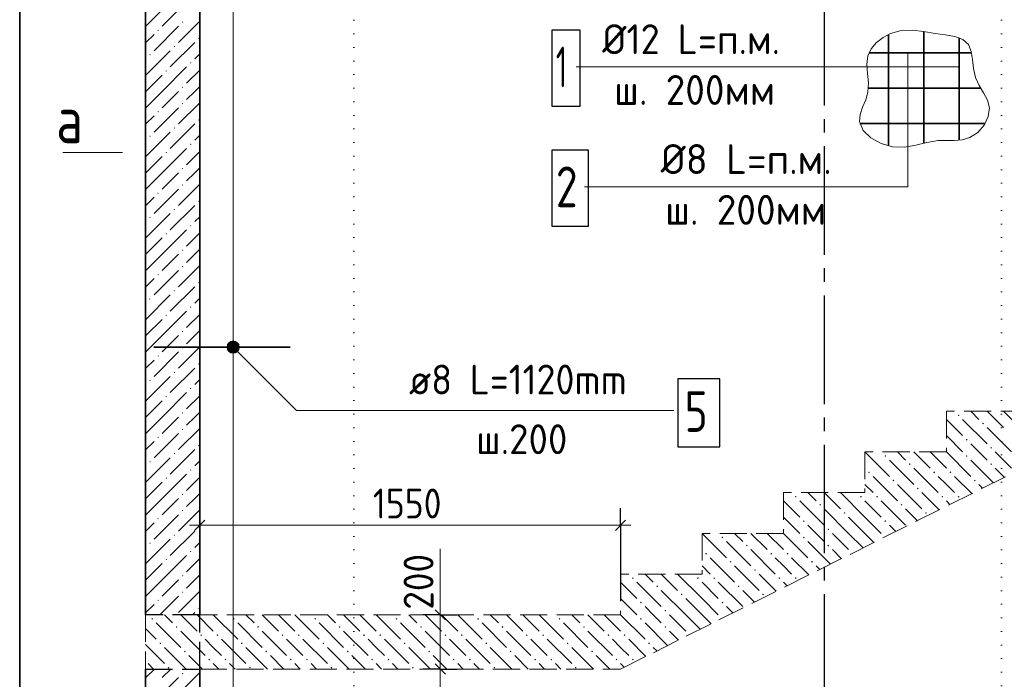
# Model space of a CAD drawing. Header units: millimetres. Extents: x 0 to 50400, y 0 to 35640.
# Tile 8 of 21: x 5134 to 13837, y 24220 to 30053. Entities that reach past the tile are written whole.
import ezdxf

# ---------------------------------------------------------------- set-up
doc = ezdxf.new("R2010")
doc.units = ezdxf.units.MM
for name, pattern in [('______2', [324, 240, -84]), ('______5', [1320, 960, -120, 120, -120]), ('______9', [120, 0, -120])]:
    doc.linetypes.add(name, pattern=pattern)
for name, color, linetype, lineweight in [('Standard', 7, 'Continuous', 25), ('ЖБ Лестница', 52, 'Continuous', 25), ('ЖБ Стена верхний уровень', 7, 'Continuous', 35), ('Общий02', 7, 'Continuous', 18), ('Позиционная метка линия выноска', 7, 'Continuous', 13), ('Позиционная метка номер позиции', 7, 'Continuous', 13), ('Размерная линия_ общее', 7, 'Continuous', 13), ('Сечения символ', 7, 'Continuous', 25)]:
    doc.layers.add(name, color=color, linetype=linetype, lineweight=lineweight)
doc.layers.add('Оси', color=7, linetype='______5', true_color=0x656565)
doc.layers.add('Стена ДОП П-обр. неравн', color=7, linetype='Continuous', true_color=0xa0a0a0)
doc.layers.add('Размерная выноска', color=7, linetype='Continuous')
doc.styles.add('ISOCPEUR', font='txt')

msp = doc.modelspace()

# ---------------------------------------------------------------- hatches: boundary and pattern name
at = {"layer": 'ЖБ Лестница', "linetype": 'Continuous', "lineweight": 18, "transparency": 33554687}
for points in [[(13425.6, 26554.5), (13433.4, 26562.3), (13441.2, 26554.5), (13433.4, 26546.7)], [(13641.6, 26482.5), (13649.4, 26490.3), (13657.2, 26482.5), (13649.4, 26474.7)], [(13497.6, 26338.5), (13505.4, 26346.3), (13513.2, 26338.5), (13505.4, 26330.7)], [(12777.6, 26194.5), (12785.4, 26202.3), (12793.2, 26194.5), (12785.4, 26186.7)], [(13497.6, 26194.5), (13505.4, 26202.3), (13513.2, 26194.5), (13505.4, 26186.7)], [(13713.6, 26266.5), (13721.4, 26274.3), (13729.2, 26266.5), (13721.4, 26258.7)], [(12993.6, 26122.5), (13001.4, 26130.3), (13009.2, 26122.5), (13001.4, 26114.7)], [(13713.6, 26122.5), (13721.4, 26130.3), (13729.2, 26122.5), (13721.4, 26114.7)], [(12633.6, 26050.5), (12641.4, 26058.3), (12649.2, 26050.5), (12641.4, 26042.7)], [(13209.6, 26050.5), (13217.4, 26058.3), (13225.2, 26050.5), (13217.4, 26042.7)], [(13353.6, 26050.5), (13361.4, 26058.3), (13369.2, 26050.5), (13361.4, 26042.7)], [(12849.6, 25978.5), (12857.4, 25986.3), (12865.2, 25978.5), (12857.4, 25970.7)], [(13569.6, 25978.5), (13577.4, 25986.3), (13585.2, 25978.5), (13577.4, 25970.7)], [(13065.6, 25906.5), (13073.4, 25914.3), (13081.2, 25906.5), (13073.4, 25898.7)], [(11985.6, 25834.5), (11993.4, 25842.3), (12001.2, 25834.5), (11993.4, 25826.7)], [(12201.6, 25762.5), (12209.4, 25770.3), (12217.2, 25762.5), (12209.4, 25754.7)], [(12561.6, 25834.5), (12569.4, 25842.3), (12577.2, 25834.5), (12569.4, 25826.7)], [(12705.6, 25834.5), (12713.4, 25842.3), (12721.2, 25834.5), (12713.4, 25826.7)], [(12921.6, 25762.5), (12929.4, 25770.3), (12937.2, 25762.5), (12929.4, 25754.7)], [(13281.6, 25834.5), (13289.4, 25842.3), (13297.2, 25834.5), (13289.4, 25826.7)], [(13425.6, 25834.5), (13433.4, 25842.3), (13441.2, 25834.5), (13433.4, 25826.7)], [(12417.6, 25690.5), (12425.4, 25698.3), (12433.2, 25690.5), (12425.4, 25682.7)], [(13137.6, 25690.5), (13145.4, 25698.3), (13153.2, 25690.5), (13145.4, 25682.7)], [(12057.6, 25618.5), (12065.4, 25626.3), (12073.2, 25618.5), (12065.4, 25610.7)], [(12777.6, 25618.5), (12785.4, 25626.3), (12793.2, 25618.5), (12785.4, 25610.7)], [(12273.6, 25546.5), (12281.4, 25554.3), (12289.2, 25546.5), (12281.4, 25538.7)], [(11337.6, 25474.5), (11345.4, 25482.3), (11353.2, 25474.5), (11345.4, 25466.7)], [(12057.6, 25474.5), (12065.4, 25482.3), (12073.2, 25474.5), (12065.4, 25466.7)], [(12781.8, 25478.7), (12785.4, 25482.3), (12786.6, 25481.1)], [(11193.6, 25330.5), (11201.4, 25338.3), (11209.2, 25330.5), (11201.4, 25322.7)], [(11553.6, 25402.5), (11561.4, 25410.3), (11569.2, 25402.5), (11561.4, 25394.7)], [(11769.6, 25330.5), (11777.4, 25338.3), (11785.2, 25330.5), (11777.4, 25322.7)], [(11913.6, 25330.5), (11921.4, 25338.3), (11929.2, 25330.5), (11921.4, 25322.7)], [(12273.6, 25402.5), (12281.4, 25410.3), (12289.2, 25402.5), (12281.4, 25394.7)], [(12493.8, 25334.7), (12497.4, 25338.3), (12498.6, 25337.1)], [(11409.6, 25258.5), (11417.4, 25266.3), (11425.2, 25258.5), (11417.4, 25250.7)], [(12129.6, 25258.5), (12137.4, 25266.3), (12145.2, 25258.5), (12137.4, 25250.7)], [(11625.6, 25186.5), (11633.4, 25194.3), (11641.2, 25186.5), (11633.4, 25178.7)], [(10545.6, 25114.5), (10553.4, 25122.3), (10561.2, 25114.5), (10553.4, 25106.7)], [(11121.6, 25114.5), (11129.4, 25122.3), (11137.2, 25114.5), (11129.4, 25106.7)], [(11265.6, 25114.5), (11273.4, 25122.3), (11281.2, 25114.5), (11273.4, 25106.7)], [(11841.6, 25114.5), (11849.4, 25122.3), (11857.2, 25114.5), (11849.4, 25106.7)], [(11985.6, 25114.5), (11993.4, 25122.3), (12001.2, 25114.5), (11993.4, 25106.7)], [(10761.6, 25042.5), (10769.4, 25050.3), (10777.2, 25042.5), (10769.4, 25034.7)], [(11481.6, 25042.5), (11489.4, 25050.3), (11497.2, 25042.5), (11489.4, 25034.7)], [(10617.6, 24898.5), (10625.4, 24906.3), (10633.2, 24898.5), (10625.4, 24890.7)], [(10977.6, 24970.5), (10985.4, 24978.3), (10993.2, 24970.5), (10985.4, 24962.7)], [(11337.6, 24898.5), (11345.4, 24906.3), (11353.2, 24898.5), (11345.4, 24890.7)], [(11697.6, 24970.5), (11705.4, 24978.3), (11713.2, 24970.5), (11705.4, 24962.7)], [(10833.6, 24826.5), (10841.4, 24834.3), (10849.2, 24826.5), (10841.4, 24818.7)], [(6297.6, 24754.5), (6305.4, 24762.3), (6313.2, 24754.5), (6305.4, 24746.7)], [(7017.6, 24754.5), (7025.4, 24762.3), (7033.2, 24754.5), (7025.4, 24746.7)], [(7737.6, 24754.5), (7745.4, 24762.3), (7753.2, 24754.5), (7745.4, 24746.7)], [(8457.6, 24754.5), (8465.4, 24762.3), (8473.2, 24754.5), (8465.4, 24746.7)], [(9177.6, 24754.5), (9185.4, 24762.3), (9193.2, 24754.5), (9185.4, 24746.7)], [(9897.6, 24754.5), (9905.4, 24762.3), (9913.2, 24754.5), (9905.4, 24746.7)], [(10617.6, 24754.5), (10625.4, 24762.3), (10633.2, 24754.5), (10625.4, 24746.7)], [(11341.8, 24758.7), (11345.4, 24762.3), (11346.6, 24761.1)], [(6513.6, 24682.5), (6521.4, 24690.3), (6529.2, 24682.5), (6521.4, 24674.7)], [(7233.6, 24682.5), (7241.4, 24690.3), (7249.2, 24682.5), (7241.4, 24674.7)], [(7953.6, 24682.5), (7961.4, 24690.3), (7969.2, 24682.5), (7961.4, 24674.7)], [(8673.6, 24682.5), (8681.4, 24690.3), (8689.2, 24682.5), (8681.4, 24674.7)], [(9393.6, 24682.5), (9401.4, 24690.3), (9409.2, 24682.5), (9401.4, 24674.7)], [(10113.6, 24682.5), (10121.4, 24690.3), (10129.2, 24682.5), (10121.4, 24674.7)], [(10833.6, 24682.5), (10841.4, 24690.3), (10849.2, 24682.5), (10841.4, 24674.7)], [(6369.6, 24538.5), (6377.4, 24546.3), (6385.2, 24538.5), (6377.4, 24530.7)], [(6729.6, 24610.5), (6737.4, 24618.3), (6745.2, 24610.5), (6737.4, 24602.7)], [(6873.6, 24610.5), (6881.4, 24618.3), (6889.2, 24610.5), (6881.4, 24602.7)], [(7089.6, 24538.5), (7097.4, 24546.3), (7105.2, 24538.5), (7097.4, 24530.7)], [(7449.6, 24610.5), (7457.4, 24618.3), (7465.2, 24610.5), (7457.4, 24602.7)], [(7593.6, 24610.5), (7601.4, 24618.3), (7609.2, 24610.5), (7601.4, 24602.7)], [(7809.6, 24538.5), (7817.4, 24546.3), (7825.2, 24538.5), (7817.4, 24530.7)], [(8169.6, 24610.5), (8177.4, 24618.3), (8185.2, 24610.5), (8177.4, 24602.7)], [(8313.6, 24610.5), (8321.4, 24618.3), (8329.2, 24610.5), (8321.4, 24602.7)], [(8529.6, 24538.5), (8537.4, 24546.3), (8545.2, 24538.5), (8537.4, 24530.7)], [(8889.6, 24610.5), (8897.4, 24618.3), (8905.2, 24610.5), (8897.4, 24602.7)], [(9033.6, 24610.5), (9041.4, 24618.3), (9049.2, 24610.5), (9041.4, 24602.7)], [(9249.6, 24538.5), (9257.4, 24546.3), (9265.2, 24538.5), (9257.4, 24530.7)], [(9609.6, 24610.5), (9617.4, 24618.3), (9625.2, 24610.5), (9617.4, 24602.7)], [(9753.6, 24610.5), (9761.4, 24618.3), (9769.2, 24610.5), (9761.4, 24602.7)], [(9969.6, 24538.5), (9977.4, 24546.3), (9985.2, 24538.5), (9977.4, 24530.7)], [(10329.6, 24610.5), (10337.4, 24618.3), (10345.2, 24610.5), (10337.4, 24602.7)], [(10473.6, 24610.5), (10481.4, 24618.3), (10489.2, 24610.5), (10481.4, 24602.7)], [(10689.6, 24538.5), (10697.4, 24546.3), (10705.2, 24538.5), (10697.4, 24530.7)], [(11053.8, 24614.7), (11057.4, 24618.3), (11058.6, 24617.1)], [(6585.6, 24466.5), (6593.4, 24474.3), (6601.2, 24466.5), (6593.4, 24458.7)], [(7305.6, 24466.5), (7313.4, 24474.3), (7321.2, 24466.5), (7313.4, 24458.7)], [(8025.6, 24466.5), (8033.4, 24474.3), (8041.2, 24466.5), (8033.4, 24458.7)], [(8745.6, 24466.5), (8753.4, 24474.3), (8761.2, 24466.5), (8753.4, 24458.7)], [(9465.6, 24466.5), (9473.4, 24474.3), (9481.2, 24466.5), (9473.4, 24458.7)], [(10185.6, 24466.5), (10193.4, 24474.3), (10201.2, 24466.5), (10193.4, 24458.7)], [(6801.6, 24394.5), (6809.4, 24402.3), (6817.2, 24394.5), (6809.4, 24386.7)], [(6945.6, 24394.5), (6953.4, 24402.3), (6961.2, 24394.5), (6953.4, 24386.7)], [(7521.6, 24394.5), (7529.4, 24402.3), (7537.2, 24394.5), (7529.4, 24386.7)], [(7665.6, 24394.5), (7673.4, 24402.3), (7681.2, 24394.5), (7673.4, 24386.7)], [(8241.6, 24394.5), (8249.4, 24402.3), (8257.2, 24394.5), (8249.4, 24386.7)], [(8385.6, 24394.5), (8393.4, 24402.3), (8401.2, 24394.5), (8393.4, 24386.7)], [(8961.6, 24394.5), (8969.4, 24402.3), (8977.2, 24394.5), (8969.4, 24386.7)], [(9105.6, 24394.5), (9113.4, 24402.3), (9121.2, 24394.5), (9113.4, 24386.7)], [(9681.6, 24394.5), (9689.4, 24402.3), (9697.2, 24394.5), (9689.4, 24386.7)], [(9825.6, 24394.5), (9833.4, 24402.3), (9841.2, 24394.5), (9833.4, 24386.7)], [(10401.6, 24394.5), (10409.4, 24402.3), (10417.2, 24394.5), (10409.4, 24386.7)], [(10545.6, 24394.5), (10553.4, 24402.3), (10561.2, 24394.5), (10553.4, 24386.7)], [(6441.6, 24322.5), (6449.4, 24330.3), (6457.2, 24322.5), (6449.4, 24314.7)], [(7161.6, 24322.5), (7169.4, 24330.3), (7177.2, 24322.5), (7169.4, 24314.7)], [(7881.6, 24322.5), (7889.4, 24330.3), (7897.2, 24322.5), (7889.4, 24314.7)], [(8601.6, 24322.5), (8609.4, 24330.3), (8617.2, 24322.5), (8609.4, 24314.7)], [(9321.6, 24322.5), (9329.4, 24330.3), (9337.2, 24322.5), (9329.4, 24314.7)], [(10041.6, 24322.5), (10049.4, 24330.3), (10057.2, 24322.5), (10049.4, 24314.7)]]:
    msp.add_hatch(color=7, dxfattribs=at).paths.add_polyline_path(points, flags=16)
at = {"layer": 'ЖБ Стена верхний уровень', "linetype": 'Continuous', "lineweight": 18, "transparency": 33554687}
for points in [[(6567.4, 30030.8), (6573.4, 30036.8), (6579.4, 30030.8), (6573.4, 30024.8)], [(6351.4, 29958.8), (6357.4, 29964.8), (6363.4, 29958.8), (6357.4, 29952.8)], [(6711.4, 29886.8), (6717.4, 29892.8), (6723.4, 29886.8), (6717.4, 29880.8)], [(6495.4, 29814.8), (6501.4, 29820.8), (6507.4, 29814.8), (6501.4, 29808.8)], [(6279.4, 29742.8), (6285.4, 29748.8), (6291.4, 29742.8), (6285.4, 29736.8)], [(6423.4, 29598.8), (6429.4, 29604.8), (6435.4, 29598.8), (6429.4, 29592.8)], [(6639.4, 29670.8), (6645.4, 29676.8), (6651.4, 29670.8), (6645.4, 29664.8)], [(6567.4, 29454.8), (6573.4, 29460.8), (6579.4, 29454.8), (6573.4, 29448.8)], [(6351.4, 29238.8), (6357.4, 29244.8), (6363.4, 29238.8), (6357.4, 29232.8)], [(6567.4, 29310.8), (6573.4, 29316.8), (6579.4, 29310.8), (6573.4, 29304.8)], [(6711.4, 29166.8), (6717.4, 29172.8), (6723.4, 29166.8), (6717.4, 29160.8)], [(6495.4, 29094.8), (6501.4, 29100.8), (6507.4, 29094.8), (6501.4, 29088.8)], [(6279.4, 29022.8), (6285.4, 29028.8), (6291.4, 29022.8), (6285.4, 29016.8)], [(6639.4, 28950.8), (6645.4, 28956.8), (6651.4, 28950.8), (6645.4, 28944.8)], [(6423.4, 28878.8), (6429.4, 28884.8), (6435.4, 28878.8), (6429.4, 28872.8)], [(6567.4, 28734.8), (6573.4, 28740.8), (6579.4, 28734.8), (6573.4, 28728.8)], [(6567.4, 28590.8), (6573.4, 28596.8), (6579.4, 28590.8), (6573.4, 28584.8)], [(6351.4, 28518.8), (6357.4, 28524.8), (6363.4, 28518.8), (6357.4, 28512.8)], [(6495.4, 28374.8), (6501.4, 28380.8), (6507.4, 28374.8), (6501.4, 28368.8)], [(6711.4, 28446.8), (6717.4, 28452.8), (6723.4, 28446.8), (6717.4, 28440.8)], [(6279.4, 28302.8), (6285.4, 28308.8), (6291.4, 28302.8), (6285.4, 28296.8)], [(6639.4, 28230.8), (6645.4, 28236.8), (6651.4, 28230.8), (6645.4, 28224.8)], [(6423.4, 28158.8), (6429.4, 28164.8), (6435.4, 28158.8), (6429.4, 28152.8)], [(6567.4, 28014.8), (6573.4, 28020.8), (6579.4, 28014.8), (6573.4, 28008.8)], [(6567.4, 27870.8), (6573.4, 27876.8), (6579.4, 27870.8), (6573.4, 27864.8)], [(6351.4, 27798.8), (6357.4, 27804.8), (6363.4, 27798.8), (6357.4, 27792.8)], [(6711.4, 27726.8), (6717.4, 27732.8), (6723.4, 27726.8), (6717.4, 27720.8)], [(6495.4, 27654.8), (6501.4, 27660.8), (6507.4, 27654.8), (6501.4, 27648.8)], [(6279.4, 27582.8), (6285.4, 27588.8), (6291.4, 27582.8), (6285.4, 27576.8)], [(6639.4, 27510.8), (6645.4, 27516.8), (6651.4, 27510.8), (6645.4, 27504.8)], [(6423.4, 27438.8), (6429.4, 27444.8), (6435.4, 27438.8), (6429.4, 27432.8)], [(6567.4, 27294.8), (6573.4, 27300.8), (6579.4, 27294.8), (6573.4, 27288.8)], [(6567.4, 27150.8), (6573.4, 27156.8), (6579.4, 27150.8), (6573.4, 27144.8)], [(6351.4, 27078.8), (6357.4, 27084.8), (6363.4, 27078.8), (6357.4, 27072.8)], [(6711.4, 27006.8), (6717.4, 27012.8), (6723.4, 27006.8), (6717.4, 27000.8)], [(6495.4, 26934.8), (6501.4, 26940.8), (6507.4, 26934.8), (6501.4, 26928.8)], [(6279.4, 26862.8), (6285.4, 26868.8), (6291.4, 26862.8), (6285.4, 26856.8)], [(6423.4, 26718.8), (6429.4, 26724.8), (6435.4, 26718.8), (6429.4, 26712.8)], [(6639.4, 26790.8), (6645.4, 26796.8), (6651.4, 26790.8), (6645.4, 26784.8)], [(6567.4, 26574.8), (6573.4, 26580.8), (6579.4, 26574.8), (6573.4, 26568.8)], [(6567.4, 26430.8), (6573.4, 26436.8), (6579.4, 26430.8), (6573.4, 26424.8)], [(6351.4, 26358.8), (6357.4, 26364.8), (6363.4, 26358.8), (6357.4, 26352.8)], [(6711.4, 26286.8), (6717.4, 26292.8), (6723.4, 26286.8), (6717.4, 26280.8)], [(6495.4, 26214.8), (6501.4, 26220.8), (6507.4, 26214.8), (6501.4, 26208.8)], [(6279.4, 26142.8), (6285.4, 26148.8), (6291.4, 26142.8), (6285.4, 26136.8)], [(6639.4, 26070.8), (6645.4, 26076.8), (6651.4, 26070.8), (6645.4, 26064.8)], [(6423.4, 25998.8), (6429.4, 26004.8), (6435.4, 25998.8), (6429.4, 25992.8)], [(6567.4, 25854.8), (6573.4, 25860.8), (6579.4, 25854.8), (6573.4, 25848.8)], [(6567.4, 25710.8), (6573.4, 25716.8), (6579.4, 25710.8), (6573.4, 25704.8)], [(6351.4, 25638.8), (6357.4, 25644.8), (6363.4, 25638.8), (6357.4, 25632.8)], [(6711.4, 25566.8), (6717.4, 25572.8), (6723.4, 25566.8), (6717.4, 25560.8)], [(6279.4, 25422.8), (6285.4, 25428.8), (6291.4, 25422.8), (6285.4, 25416.8)], [(6495.4, 25494.8), (6501.4, 25500.8), (6507.4, 25494.8), (6501.4, 25488.8)], [(6639.4, 25350.8), (6645.4, 25356.8), (6651.4, 25350.8), (6645.4, 25344.8)], [(6423.4, 25278.8), (6429.4, 25284.8), (6435.4, 25278.8), (6429.4, 25272.8)], [(6567.4, 25134.8), (6573.4, 25140.8), (6579.4, 25134.8), (6573.4, 25128.8)], [(6567.4, 24990.8), (6573.4, 24996.8), (6579.4, 24990.8), (6573.4, 24984.8)], [(6351.4, 24918.8), (6357.4, 24924.8), (6363.4, 24918.8), (6357.4, 24912.8)], [(6711.4, 24846.8), (6717.4, 24852.8), (6723.4, 24846.8), (6717.4, 24840.8)], [(6567.4, 24270.8), (6573.4, 24276.8), (6579.4, 24270.8), (6573.4, 24264.8)]]:
    msp.add_hatch(color=7, dxfattribs=at).paths.add_polyline_path(points, flags=16)
at = {"layer": 'Позиционная метка линия выноска', "linetype": 'Continuous', "lineweight": 13, "transparency": 33554687}
for points in [[(6968.6, 27171.9), (7006.8, 27210.1), (6982.3, 27196.3)], [(7006.8, 27210.1), (6968.6, 27171.9), (6968.6, 27144.4)], [(7006.8, 27210.1), (6968.6, 27144.4), (7034.2, 27210.1)], [(7034.2, 27210.1), (6968.6, 27144.4), (6982.3, 27119.9)], [(7034.2, 27210.1), (6982.3, 27119.9), (7058.7, 27196.3)], [(7058.7, 27196.3), (6982.3, 27119.9), (7006.8, 27106.2)], [(7058.7, 27196.3), (7006.8, 27106.2), (7072.4, 27171.9)], [(7072.4, 27171.9), (7006.8, 27106.2), (7034.2, 27106.2)], [(7072.4, 27171.9), (7034.2, 27106.2), (7072.4, 27144.4)], [(7072.4, 27144.4), (7034.2, 27106.2), (7058.7, 27119.9)]]:
    msp.add_hatch(color=7, dxfattribs=at).paths.add_polyline_path(points)

# ---------------------------------------------------------------- linework, layer by layer
at = {"layer": 'Standard', "color": 7, "linetype": 'Continuous', "lineweight": -3, "transparency": 33554687}
for p, q in [((6725.4, 25582.2), (6725.4, 25732.2)), ((10445.4, 25582.2), (10445.4, 25732.2)), ((6725.4, 25582.2), (6725.4, 25432.2)), ((6725.4, 25582.2), (6725.4, 25574.4)), ((10445.4, 25582.2), (10445.4, 25432.2)), ((10445.4, 25582.2), (10445.4, 24910.5))]:
    msp.add_line(p, q, dxfattribs=at)
at = {"layer": 'Standard', "color": 7, "linetype": 'Continuous', "lineweight": 25, "transparency": 33554687}
for p, q in [((6680.4, 25537.2), (6770.4, 25627.2)), ((10400.4, 25537.2), (10490.4, 25627.2))]:
    msp.add_line(p, q, dxfattribs=at)
at = {"layer": 'Standard', "color": 7, "linetype": 'Continuous', "lineweight": 13, "transparency": 33554687}
for p, q in [((6725.4, 25582.2), (6635.4, 25582.2)), ((6725.4, 25582.2), (10445.4, 25582.2)), ((10445.4, 25582.2), (10535.4, 25582.2))]:
    msp.add_line(p, q, dxfattribs=at)
at = {"layer": 'Standard', "color": 254, "linetype": 'Continuous', "lineweight": 35, "true_color": 0xc4c4ff, "transparency": 33554687}
msp.add_lwpolyline([(5133.8, 20554), (23637.8, 20554), (23637.8, 33150.9), (5133.8, 33150.9), (5133.8, 20554)], dxfattribs=at)
at = {"layer": 'ЖБ Лестница', "color": 7, "linetype": '______2', "lineweight": 13, "transparency": 33554687}
for p, q in [((10445.4, 24310.5), (19085.4, 28630.5)), ((13325.4, 26590.5), (13325.4, 26230.5)), ((14045.4, 26590.5), (13325.4, 26590.5)), ((12605.4, 26230.5), (12605.4, 25870.5)), ((13325.4, 26230.5), (12605.4, 26230.5)), ((11885.4, 25870.5), (11885.4, 25510.5)), ((12605.4, 25870.5), (11885.4, 25870.5)), ((11165.4, 25510.5), (11165.4, 25150.5)), ((11885.4, 25510.5), (11165.4, 25510.5)), ((10445.4, 25150.5), (10445.4, 24790.5)), ((11165.4, 25150.5), (10445.4, 25150.5)), ((6245.4, 24790.5), (6245.4, 24310.5)), ((10445.4, 24790.5), (6725.4, 24790.5)), ((6725.4, 24310.5), (10445.4, 24310.5))]:
    msp.add_line(p, q, dxfattribs=at)
at = {"layer": 'ЖБ Лестница', "color": 9, "linetype": 'Continuous', "lineweight": 18, "true_color": 0xc7c7c7, "transparency": 33554687}
for p, q in [((13397.4, 26590.5), (13397.4, 26590.5)), ((13541.4, 26590.5), (13613.4, 26518.5)), ((13685.4, 26590.5), (13829.4, 26446.5)), ((14045.4, 26374.5), (13829.4, 26590.5)), ((13325.4, 26518.5), (13469.4, 26374.5)), ((13469.4, 26518.5), (13685.4, 26302.5)), ((13325.4, 26374.5), (13325.4, 26374.5)), ((13325.4, 26374.5), (13469.4, 26230.5)), ((13901.4, 26230.5), (13685.4, 26446.5)), ((13613.4, 26230.5), (13541.4, 26302.5)), ((12749.4, 26230.5), (12749.4, 26230.5)), ((12893.4, 26230.5), (12893.4, 26230.5)), ((12965.4, 26158.5), (12893.4, 26230.5)), ((13037.4, 26230.5), (13181.4, 26086.5)), ((13181.4, 26230.5), (13181.4, 26230.5)), ((13181.4, 26230.5), (13325.4, 26086.5)), ((13325.4, 26230.5), (13325.4, 26230.5)), ((13685.4, 26158.5), (13613.4, 26230.5)), ((13757.4, 26230.5), (13901.4, 26086.5)), ((12821.4, 26158.5), (13037.4, 25942.5)), ((13541.4, 26158.5), (13741.4, 25958.5)), ((12605.4, 26086.5), (12605.4, 26086.5)), ((13037.4, 26086.5), (13253.4, 25870.5)), ((13757.4, 26086.5), (13837.4, 26006.5)), ((12677.4, 25870.5), (12605.4, 25942.5)), ((12605.4, 25942.5), (12605.4, 25942.5)), ((12677.4, 26014.5), (12893.4, 25798.5)), ((12893.4, 25942.5), (13109.4, 25726.5)), ((13325.4, 25942.5), (13253.4, 26014.5)), ((13397.4, 25870.5), (13325.4, 25942.5)), ((13397.4, 26014.5), (13549.4, 25862.5)), ((13613.4, 25942.5), (13645.4, 25910.5)), ((11957.4, 25870.5), (11957.4, 25870.5)), ((12101.4, 25870.5), (12173.4, 25798.5)), ((12245.4, 25870.5), (12389.4, 25726.5)), ((12605.4, 25654.5), (12389.4, 25870.5)), ((12533.4, 25870.5), (12533.4, 25870.5)), ((13261.4, 25718.5), (13109.4, 25870.5)), ((11885.4, 25798.5), (12029.4, 25654.5)), ((12029.4, 25798.5), (12245.4, 25582.5)), ((12605.4, 25798.5), (12749.4, 25654.5)), ((12749.4, 25798.5), (12965.4, 25582.5)), ((13325.4, 25798.5), (13357.4, 25766.5)), ((12461.4, 25510.5), (12245.4, 25726.5)), ((13069.4, 25622.5), (12965.4, 25726.5)), ((11885.4, 25654.5), (11885.4, 25654.5)), ((11885.4, 25654.5), (12029.4, 25510.5)), ((12461.4, 25654.5), (12605.4, 25510.5)), ((12605.4, 25654.5), (12749.4, 25510.5)), ((11309.4, 25510.5), (11309.4, 25510.5)), ((11453.4, 25510.5), (11453.4, 25510.5)), ((11525.4, 25438.5), (11453.4, 25510.5)), ((11597.4, 25510.5), (11741.4, 25366.5)), ((11741.4, 25510.5), (11741.4, 25510.5)), ((11741.4, 25510.5), (11885.4, 25366.5)), ((11885.4, 25510.5), (11885.4, 25510.5)), ((12173.4, 25510.5), (12101.4, 25582.5)), ((12245.4, 25438.5), (12173.4, 25510.5)), ((12317.4, 25510.5), (12461.4, 25366.5)), ((12461.4, 25510.5), (12589.4, 25382.5)), ((12605.4, 25510.5), (12685.4, 25430.5)), ((12877.4, 25526.5), (12821.4, 25582.5)), ((11381.4, 25438.5), (11597.4, 25222.5)), ((12101.4, 25438.5), (12301.4, 25238.5)), ((11165.4, 25366.5), (11165.4, 25366.5)), ((11597.4, 25366.5), (11813.4, 25150.5)), ((12317.4, 25366.5), (12397.4, 25286.5)), ((11237.4, 25294.5), (11453.4, 25078.5)), ((11885.4, 25222.5), (11813.4, 25294.5)), ((11957.4, 25294.5), (12109.4, 25142.5)), ((11237.4, 25150.5), (11165.4, 25222.5)), ((11165.4, 25222.5), (11165.4, 25222.5)), ((11453.4, 25222.5), (11669.4, 25006.5)), ((11957.4, 25150.5), (11885.4, 25222.5)), ((12173.4, 25222.5), (12205.4, 25190.5)), ((10445.4, 25078.5), (10589.4, 24934.5)), ((10517.4, 25150.5), (10517.4, 25150.5)), ((10589.4, 25078.5), (10805.4, 24862.5)), ((10661.4, 25150.5), (10733.4, 25078.5)), ((10805.4, 25150.5), (10949.4, 25006.5)), ((11165.4, 24934.5), (10949.4, 25150.5)), ((11093.4, 25150.5), (11093.4, 25150.5)), ((11165.4, 25078.5), (11309.4, 24934.5)), ((11309.4, 25078.5), (11525.4, 24862.5)), ((11821.4, 24998.5), (11669.4, 25150.5)), ((11885.4, 25078.5), (11917.4, 25046.5)), ((11021.4, 24790.5), (10805.4, 25006.5)), ((11629.4, 24902.5), (11525.4, 25006.5)), ((10445.4, 24934.5), (10445.4, 24934.5)), ((10445.4, 24934.5), (10589.4, 24790.5)), ((11021.4, 24934.5), (11165.4, 24790.5)), ((11165.4, 24934.5), (11309.4, 24790.5)), ((10733.4, 24790.5), (10661.4, 24862.5)), ((11437.4, 24806.5), (11381.4, 24862.5)), ((6269.4, 24790.5), (6269.4, 24790.5)), ((6413.4, 24790.5), (6413.4, 24790.5)), ((6485.4, 24718.5), (6413.4, 24790.5)), ((6557.4, 24790.5), (6701.4, 24646.5)), ((6701.4, 24790.5), (6701.4, 24790.5)), ((6701.4, 24790.5), (6845.4, 24646.5)), ((6845.4, 24790.5), (7061.4, 24574.5)), ((6845.4, 24790.5), (6845.4, 24790.5)), ((6989.4, 24790.5), (6989.4, 24790.5)), ((7133.4, 24790.5), (7133.4, 24790.5)), ((7205.4, 24718.5), (7133.4, 24790.5)), ((7277.4, 24790.5), (7421.4, 24646.5)), ((7421.4, 24790.5), (7421.4, 24790.5)), ((7421.4, 24790.5), (7565.4, 24646.5)), ((7565.4, 24790.5), (7781.4, 24574.5)), ((7565.4, 24790.5), (7565.4, 24790.5)), ((7709.4, 24790.5), (7709.4, 24790.5)), ((7853.4, 24790.5), (7853.4, 24790.5)), ((7925.4, 24718.5), (7853.4, 24790.5)), ((7997.4, 24790.5), (8141.4, 24646.5)), ((8141.4, 24790.5), (8141.4, 24790.5)), ((8141.4, 24790.5), (8285.4, 24646.5)), ((8285.4, 24790.5), (8501.4, 24574.5)), ((8285.4, 24790.5), (8285.4, 24790.5)), ((8429.4, 24790.5), (8429.4, 24790.5)), ((8573.4, 24790.5), (8573.4, 24790.5)), ((8645.4, 24718.5), (8573.4, 24790.5)), ((8717.4, 24790.5), (8861.4, 24646.5)), ((8861.4, 24790.5), (8861.4, 24790.5)), ((8861.4, 24790.5), (9005.4, 24646.5)), ((9005.4, 24790.5), (9221.4, 24574.5)), ((9005.4, 24790.5), (9005.4, 24790.5)), ((9149.4, 24790.5), (9149.4, 24790.5)), ((9293.4, 24790.5), (9293.4, 24790.5)), ((9365.4, 24718.5), (9293.4, 24790.5)), ((9437.4, 24790.5), (9581.4, 24646.5)), ((9581.4, 24790.5), (9581.4, 24790.5)), ((9581.4, 24790.5), (9725.4, 24646.5)), ((9725.4, 24790.5), (9941.4, 24574.5)), ((9725.4, 24790.5), (9725.4, 24790.5)), ((9869.4, 24790.5), (9869.4, 24790.5)), ((10013.4, 24790.5), (10013.4, 24790.5)), ((10085.4, 24718.5), (10013.4, 24790.5)), ((10157.4, 24790.5), (10301.4, 24646.5)), ((10301.4, 24790.5), (10301.4, 24790.5)), ((10301.4, 24790.5), (10445.4, 24646.5)), ((10445.4, 24790.5), (10445.4, 24790.5)), ((10805.4, 24718.5), (10733.4, 24790.5)), ((10877.4, 24790.5), (11021.4, 24646.5)), ((11021.4, 24790.5), (11149.4, 24662.5)), ((11165.4, 24790.5), (11245.4, 24710.5)), ((6245.4, 24670.5), (6341.4, 24574.5)), ((6341.4, 24718.5), (6557.4, 24502.5)), ((6557.4, 24646.5), (6773.4, 24430.5)), ((7061.4, 24718.5), (7277.4, 24502.5)), ((7277.4, 24646.5), (7493.4, 24430.5)), ((7781.4, 24718.5), (7997.4, 24502.5)), ((7997.4, 24646.5), (8213.4, 24430.5)), ((8501.4, 24718.5), (8717.4, 24502.5)), ((8717.4, 24646.5), (8933.4, 24430.5)), ((9221.4, 24718.5), (9437.4, 24502.5)), ((9437.4, 24646.5), (9653.4, 24430.5)), ((9941.4, 24718.5), (10157.4, 24502.5)), ((10157.4, 24646.5), (10373.4, 24430.5)), ((10661.4, 24718.5), (10861.4, 24518.5)), ((10877.4, 24646.5), (10957.4, 24566.5)), ((6845.4, 24502.5), (6773.4, 24574.5)), ((6917.4, 24574.5), (7133.4, 24358.5)), ((7565.4, 24502.5), (7493.4, 24574.5)), ((7637.4, 24574.5), (7853.4, 24358.5)), ((8285.4, 24502.5), (8213.4, 24574.5)), ((8357.4, 24574.5), (8573.4, 24358.5)), ((9005.4, 24502.5), (8933.4, 24574.5)), ((9077.4, 24574.5), (9293.4, 24358.5)), ((9725.4, 24502.5), (9653.4, 24574.5)), ((9797.4, 24574.5), (10013.4, 24358.5)), ((10445.4, 24502.5), (10373.4, 24574.5)), ((10517.4, 24574.5), (10669.4, 24422.5)), ((6245.4, 24526.5), (6413.4, 24358.5)), ((6413.4, 24502.5), (6605.4, 24310.5)), ((6917.4, 24430.5), (6845.4, 24502.5)), ((7133.4, 24502.5), (7325.4, 24310.5)), ((7637.4, 24430.5), (7565.4, 24502.5)), ((7853.4, 24502.5), (8045.4, 24310.5)), ((8357.4, 24430.5), (8285.4, 24502.5)), ((8573.4, 24502.5), (8765.4, 24310.5)), ((9077.4, 24430.5), (9005.4, 24502.5)), ((9293.4, 24502.5), (9485.4, 24310.5)), ((9797.4, 24430.5), (9725.4, 24502.5)), ((10013.4, 24502.5), (10205.4, 24310.5)), ((10517.4, 24430.5), (10445.4, 24502.5)), ((10733.4, 24502.5), (10765.4, 24470.5)), ((6749.4, 24310.5), (6629.4, 24430.5)), ((7469.4, 24310.5), (7349.4, 24430.5)), ((8189.4, 24310.5), (8069.4, 24430.5)), ((8909.4, 24310.5), (8789.4, 24430.5)), ((9629.4, 24310.5), (9509.4, 24430.5)), ((10349.4, 24310.5), (10229.4, 24430.5)), ((6269.4, 24358.5), (6317.4, 24310.5)), ((6845.4, 24358.5), (6893.4, 24310.5)), ((6989.4, 24358.5), (7037.4, 24310.5)), ((7565.4, 24358.5), (7613.4, 24310.5)), ((7709.4, 24358.5), (7757.4, 24310.5)), ((8285.4, 24358.5), (8333.4, 24310.5)), ((8429.4, 24358.5), (8477.4, 24310.5)), ((9005.4, 24358.5), (9053.4, 24310.5)), ((9149.4, 24358.5), (9197.4, 24310.5)), ((9725.4, 24358.5), (9773.4, 24310.5)), ((9869.4, 24358.5), (9917.4, 24310.5)), ((10445.4, 24358.5), (10477.4, 24326.5))]:
    msp.add_line(p, q, dxfattribs=at)
for points in [[(12605.4, 26230.5), (12605.4, 26230.5), (12821.4, 26014.5)], [(13325.4, 26230.5), (13325.4, 26230.5), (13541.4, 26014.5)], [(11165.4, 25510.5), (11165.4, 25510.5), (11381.4, 25294.5)], [(11885.4, 25510.5), (11885.4, 25510.5), (12101.4, 25294.5)], [(10445.4, 24790.5), (10445.4, 24790.5), (10661.4, 24574.5)]]:
    msp.add_lwpolyline(points, dxfattribs=at)
at = {"layer": 'ЖБ Стена верхний уровень', "color": 7, "linetype": 'Continuous', "lineweight": 35, "transparency": 33554687}
for p, q in [((6245.4, 31390.5), (6245.4, 24790.5)), ((6725.4, 24790.5), (6725.4, 31390.5)), ((6245.4, 24310.5), (6245.4, 21646.5)), ((6725.4, 21646.5), (6725.4, 24310.5))]:
    msp.add_line(p, q, dxfattribs=at)
at = {"layer": 'ЖБ Стена верхний уровень', "color": 251, "linetype": 'Continuous', "lineweight": 18, "true_color": 0x494949, "transparency": 33554687}
for p, q in [((6393.4, 30138.8), (6249.4, 29994.8)), ((6537.4, 30138.8), (6393.4, 29994.8)), ((6725.4, 30038.9), (6537.4, 29850.8)), ((6537.4, 29994.8), (6321.4, 29778.8)), ((6249.4, 29850.8), (6321.4, 29922.8)), ((6245.4, 29846.9), (6249.4, 29850.8)), ((6249.4, 29562.8), (6465.4, 29778.8)), ((6681.4, 29850.8), (6465.4, 29634.8)), ((6249.4, 29706.8), (6245.4, 29702.9)), ((6725.4, 29750.9), (6681.4, 29706.8)), ((6393.4, 29418.8), (6609.4, 29634.8)), ((6725.4, 29606.9), (6609.4, 29490.8)), ((6249.4, 29562.8), (6245.4, 29558.9)), ((6393.4, 29562.8), (6249.4, 29418.8)), ((6249.4, 29418.8), (6245.4, 29414.9)), ((6393.4, 29418.8), (6249.4, 29274.8)), ((6537.4, 29418.8), (6393.4, 29274.8)), ((6609.4, 29346.8), (6681.4, 29418.8)), ((6681.4, 29418.8), (6725.4, 29462.9)), ((6537.4, 29274.8), (6321.4, 29058.8)), ((6725.4, 29318.9), (6537.4, 29130.8)), ((6249.4, 29130.8), (6321.4, 29202.8)), ((6245.4, 29126.9), (6249.4, 29130.8)), ((6681.4, 29130.8), (6465.4, 28914.8)), ((6249.4, 28986.8), (6245.4, 28982.9)), ((6249.4, 28842.8), (6465.4, 29058.8)), ((6725.4, 29030.9), (6681.4, 28986.8)), ((6393.4, 28698.8), (6609.4, 28914.8)), ((6249.4, 28842.8), (6245.4, 28838.9)), ((6393.4, 28842.8), (6249.4, 28698.8)), ((6725.4, 28886.9), (6609.4, 28770.8)), ((6681.4, 28698.8), (6725.4, 28742.9)), ((6249.4, 28698.8), (6245.4, 28694.9)), ((6393.4, 28698.8), (6249.4, 28554.8)), ((6537.4, 28698.8), (6393.4, 28554.8)), ((6609.4, 28626.8), (6681.4, 28698.8)), ((6537.4, 28554.8), (6321.4, 28338.8)), ((6725.4, 28598.9), (6537.4, 28410.8)), ((6249.4, 28410.8), (6321.4, 28482.8)), ((6245.4, 28406.9), (6249.4, 28410.8)), ((6681.4, 28410.8), (6465.4, 28194.8)), ((6249.4, 28122.8), (6465.4, 28338.8)), ((6725.4, 28310.9), (6681.4, 28266.8)), ((6249.4, 28266.8), (6245.4, 28262.9)), ((6249.4, 28122.8), (6245.4, 28118.9)), ((6393.4, 28122.8), (6249.4, 27978.8)), ((6393.4, 27978.8), (6609.4, 28194.8)), ((6725.4, 28166.9), (6609.4, 28050.8)), ((6249.4, 27978.8), (6245.4, 27974.9)), ((6393.4, 27978.8), (6249.4, 27834.8)), ((6537.4, 27978.8), (6393.4, 27834.8)), ((6609.4, 27906.8), (6681.4, 27978.8)), ((6681.4, 27978.8), (6725.4, 28022.9)), ((6725.4, 27878.9), (6537.4, 27690.8)), ((6537.4, 27834.8), (6321.4, 27618.8)), ((6245.4, 27686.9), (6249.4, 27690.8)), ((6249.4, 27690.8), (6321.4, 27762.8)), ((6681.4, 27690.8), (6465.4, 27474.8)), ((6249.4, 27402.8), (6465.4, 27618.8)), ((6725.4, 27590.9), (6681.4, 27546.8)), ((6249.4, 27546.8), (6245.4, 27542.9)), ((6393.4, 27258.8), (6609.4, 27474.8)), ((6725.4, 27446.9), (6609.4, 27330.8)), ((6249.4, 27402.8), (6245.4, 27398.9)), ((6393.4, 27402.8), (6249.4, 27258.8)), ((6249.4, 27258.8), (6245.4, 27254.9)), ((6393.4, 27258.8), (6249.4, 27114.8)), ((6537.4, 27258.8), (6393.4, 27114.8)), ((6609.4, 27186.8), (6681.4, 27258.8)), ((6681.4, 27258.8), (6725.4, 27302.9)), ((6725.4, 27158.9), (6537.4, 26970.8)), ((6537.4, 27114.8), (6321.4, 26898.8)), ((6249.4, 26970.8), (6321.4, 27042.8)), ((6245.4, 26966.9), (6249.4, 26970.8)), ((6249.4, 26682.8), (6465.4, 26898.8)), ((6681.4, 26970.8), (6465.4, 26754.8)), ((6249.4, 26826.8), (6245.4, 26822.9)), ((6725.4, 26870.9), (6681.4, 26826.8)), ((6393.4, 26538.8), (6609.4, 26754.8)), ((6725.4, 26726.9), (6609.4, 26610.8)), ((6249.4, 26682.8), (6245.4, 26678.9)), ((6393.4, 26682.8), (6249.4, 26538.8)), ((6681.4, 26538.8), (6725.4, 26582.9)), ((6249.4, 26538.8), (6245.4, 26534.9)), ((6393.4, 26538.8), (6249.4, 26394.8)), ((6537.4, 26538.8), (6393.4, 26394.8)), ((6609.4, 26466.8), (6681.4, 26538.8)), ((6537.4, 26394.8), (6321.4, 26178.8)), ((6725.4, 26438.9), (6537.4, 26250.8)), ((6249.4, 26250.8), (6321.4, 26322.8)), ((6245.4, 26246.9), (6249.4, 26250.8)), ((6681.4, 26250.8), (6465.4, 26034.8)), ((6249.4, 25962.8), (6465.4, 26178.8)), ((6725.4, 26150.9), (6681.4, 26106.8)), ((6249.4, 26106.8), (6245.4, 26102.9)), ((6393.4, 25818.8), (6609.4, 26034.8)), ((6249.4, 25962.8), (6245.4, 25958.9)), ((6393.4, 25962.8), (6249.4, 25818.8)), ((6725.4, 26006.9), (6609.4, 25890.8)), ((6681.4, 25818.8), (6725.4, 25862.9)), ((6249.4, 25818.8), (6245.4, 25814.9)), ((6393.4, 25818.8), (6249.4, 25674.8)), ((6537.4, 25818.8), (6393.4, 25674.8)), ((6609.4, 25746.8), (6681.4, 25818.8)), ((6725.4, 25718.9), (6537.4, 25530.8)), ((6249.4, 25530.8), (6321.4, 25602.8)), ((6537.4, 25674.8), (6321.4, 25458.8)), ((6245.4, 25526.9), (6249.4, 25530.8)), ((6681.4, 25530.8), (6465.4, 25314.8)), ((6249.4, 25242.8), (6465.4, 25458.8)), ((6725.4, 25430.9), (6681.4, 25386.8)), ((6249.4, 25386.8), (6245.4, 25382.9)), ((6249.4, 25242.8), (6245.4, 25238.9)), ((6393.4, 25242.8), (6249.4, 25098.8)), ((6393.4, 25098.8), (6609.4, 25314.8)), ((6725.4, 25286.9), (6609.4, 25170.8)), ((6249.4, 25098.8), (6245.4, 25094.9)), ((6393.4, 25098.8), (6249.4, 24954.8)), ((6537.4, 25098.8), (6393.4, 24954.8)), ((6609.4, 25026.8), (6681.4, 25098.8)), ((6681.4, 25098.8), (6725.4, 25142.9)), ((6725.4, 24998.9), (6537.4, 24810.8)), ((6537.4, 24954.8), (6373, 24790.5)), ((6245.4, 24806.9), (6249.4, 24810.8)), ((6249.4, 24810.8), (6321.4, 24882.8)), ((6681.4, 24810.8), (6661, 24790.5)), ((6325, 24310.5), (6249.4, 24234.8)), ((6469, 24310.5), (6393.4, 24234.8)), ((6609.4, 24306.8), (6613, 24310.5)), ((6537.4, 24234.8), (6321.4, 24018.8)), ((6725.4, 24278.9), (6537.4, 24090.8))]:
    msp.add_line(p, q, dxfattribs=at)
at = {"layer": 'ЖБ Стена верхний уровень', "color": 253, "linetype": '______2', "lineweight": -3, "true_color": 0xababab, "transparency": 33554687}
for p, q in [((6725.4, 24790.5), (6245.4, 24790.5)), ((6725.4, 24310.5), (6725.4, 24790.5)), ((6245.4, 24310.5), (6725.4, 24310.5))]:
    msp.add_line(p, q, dxfattribs=at)
at = {"layer": 'Общий02', "color": 251, "linetype": 'Continuous', "lineweight": 13, "true_color": 0x494949, "transparency": 33554687}
msp.add_line((7020.5, 31220.4), (7020.5, 21838.5), dxfattribs=at)
msp.add_line((7020.5, 31220.4), (7020.5, 21838.5), dxfattribs=at)
at = {"layer": 'Оси', "color": 8, "linetype": '______5', "lineweight": -3, "transparency": 33554687}
msp.add_line((12245.4, 32894.1), (12245.4, 19315.5), dxfattribs=at)
at = {"layer": 'Позиционная метка линия выноска', "color": 7, "linetype": 'Continuous', "lineweight": 13, "transparency": 33554687}
for p, q in [((5514.7, 28878.9), (6042.7, 28878.9)), ((6982.3, 27196.3), (6982.3, 27196.3)), ((7058.7, 27196.3), (7058.7, 27196.3)), ((6982.3, 27119.9), (6982.3, 27119.9)), ((7058.7, 27119.9), (7058.7, 27119.9))]:
    msp.add_line(p, q, dxfattribs=at)
msp.add_lwpolyline([(7020.5, 27158.1), (7580.5, 26598.1), (10916.5, 26598.1)], dxfattribs=at)
msp.add_circle((7020.5, 27158.1), 54, dxfattribs=at)
at = {"layer": 'Позиционная метка номер позиции', "color": 7, "linetype": 'Continuous', "lineweight": 35, "transparency": 33554687}
for p, q in [((13126.1, 29948.9), (13126.1, 28961.6)), ((12813.2, 29923.3), (12813.2, 28936.2)), ((13438.9, 29891.1), (13438.9, 28987.2)), ((12642, 29759.7), (13548, 29759.7)), ((12636.1, 29446.8), (13630.4, 29446.8)), ((12561, 29134), (13667, 29134))]:
    msp.add_line(p, q, dxfattribs=at)
at = {"layer": 'Позиционная метка номер позиции', "color": 7, "linetype": 'Continuous', "lineweight": 25, "transparency": 33554687}
for points in [[(9837.5, 29286.8), (10089.5, 29286.8), (10089.5, 29958.8), (9837.5, 29958.8), (9837.5, 29286.8)], [(9837.5, 28226.8), (10161.5, 28226.8), (10161.5, 28898.8), (9837.5, 28898.8), (9837.5, 28226.8)]]:
    msp.add_lwpolyline(points, dxfattribs=at)
at = {"layer": 'Позиционная метка номер позиции', "color": 7, "linetype": '______2', "lineweight": 13, "transparency": 33554687}
msp.add_lwpolyline([(13225.2, 29931.2), (13124.5, 29949.2), (13024.6, 29960), (12926.5, 29956.4), (12831, 29931.2), (12765.7, 29896.8), (12707.3, 29850.5), (12661, 29794.7), (12631.9, 29732.1), (12622.7, 29655.9), (12628.7, 29576.2), (12636.3, 29494.6), (12631.9, 29412.9), (12612, 29344.6), (12585.2, 29278), (12563.3, 29213.5), (12557.8, 29151.7), (12590, 29073.9), (12658.9, 29007.2), (12750.1, 28957.1), (12849, 28928.9), (12954.3, 28926.5), (13054.5, 28944.1), (13152.9, 28967.9), (13252.8, 28984.1), (13324, 28985.6), (13395.7, 28985), (13466.2, 28990.6), (13533.7, 29010.5), (13602.7, 29056.3), (13659, 29121.4), (13695.9, 29196.8), (13706.5, 29273.7), (13689.3, 29341.4), (13655, 29406.3), (13615.6, 29472.2), (13583.1, 29542.9), (13565.9, 29620.4), (13556.8, 29699.4), (13545, 29772.6), (13519.5, 29832.9), (13469.5, 29876.6), (13399.3, 29903.9), (13315.6, 29920.3), (13225.2, 29931.2)], dxfattribs=at)
at = {"layer": 'Позиционная метка номер позиции', "color": 7, "linetype": 'Continuous', "lineweight": 13, "transparency": 33554687}
for points in [[(10125.4, 28574.8), (12985, 28574.8), (12985, 29759.7)], [(10053.4, 29634.8), (11765.7, 29634.8), (13438.9, 29634.8)]]:
    msp.add_lwpolyline(points, dxfattribs=at)
at = {"layer": 'Размерная выноска', "color": 7, "linetype": 'Continuous', "lineweight": 13, "transparency": 33554687}
msp.add_line((8851.8, 24790.5), (8851.8, 25373.7), dxfattribs=at)
at = {"layer": 'Размерная линия_ общее', "color": 7, "linetype": 'Continuous', "lineweight": 25, "transparency": 33554687}
for p, q in [((8896.8, 24745.5), (8806.8, 24835.5)), ((8896.8, 24265.5), (8806.8, 24355.5))]:
    msp.add_line(p, q, dxfattribs=at)
at = {"layer": 'Размерная линия_ общее', "color": 7, "linetype": 'Continuous', "lineweight": 13, "transparency": 33554687}
for p, q in [((8851.8, 24790.5), (8851.8, 24880.5)), ((8851.8, 24310.5), (8851.8, 24790.5))]:
    msp.add_line(p, q, dxfattribs=at)
at = {"layer": 'Размерная линия_ общее', "color": 7, "linetype": 'Continuous', "lineweight": -3, "transparency": 33554687}
for p, q in [((8851.8, 24790.5), (8701.8, 24790.5)), ((8851.8, 24790.5), (9001.8, 24790.5)), ((8851.8, 24790.5), (8891.6, 24790.5)), ((8851.8, 24310.5), (8701.8, 24310.5)), ((8851.8, 24310.5), (9001.8, 24310.5)), ((8851.8, 24310.5), (8891.6, 24310.5))]:
    msp.add_line(p, q, dxfattribs=at)
at = {"layer": 'Размерная линия_ общее', "color": 7, "linetype": 'Continuous', "lineweight": 13, "transparency": 33554687}
msp.add_lwpolyline([(8851.8, 21646.5), (8851.8, 22584), (8851.8, 22584), (8851.8, 24310.5)], dxfattribs=at)
at = {"layer": 'Сечения символ', "color": 7, "linetype": '______9', "lineweight": 13, "transparency": 33554687}
for p, q in [((8087.8, 31608.6), (8087.8, 20610.1)), ((13811.8, 31608.6), (13811.8, 20610.1))]:
    msp.add_line(p, q, dxfattribs=at)
at = {"layer": 'Стена ДОП П-обр. неравн', "color": 7, "linetype": 'Continuous', "lineweight": 35, "transparency": 33554687}
msp.add_line((6321, 27158.1), (7525.3, 27158.1), dxfattribs=at)
at = {"layer": 'Стена ДОП П-обр. неравн', "color": 7, "linetype": 'Continuous', "lineweight": 25, "transparency": 33554687}
msp.add_lwpolyline([(10951.4, 26275.7), (11323.4, 26275.7), (11323.4, 26875.7), (10951.4, 26875.7), (10951.4, 26275.7)], dxfattribs=at)

# ---------------------------------------------------------------- texts
at = {"layer": 'Standard', "color": 7, "linetype": 'Continuous', "lineweight": 25, "transparency": 33554687, "insert": (8255.4, 25642.2), "char_height": 264, "width": 800.292, "attachment_point": 7, "style": 'ISOCPEUR'}
msp.add_mtext('\\W0.87;1550', dxfattribs=at)
at = {"layer": 'Позиционная метка номер позиции', "color": 7, "linetype": 'Continuous', "lineweight": 25, "transparency": 33554687, "attachment_point": 7, "style": 'ISOCPEUR'}
for s, insert, char_height, width in [('\\W0.94;Ø12 L=п.м.', (10282.9, 29748.2), 264, 1786.428), ('\\W0.56;1', (9873.4, 29454.8), 360, 280), ('\\W0.96;ш. 200мм', (10388.5, 29299.4), 264, 1578.569), ('\\W0.97;Ø8 L=п.м.', (10800.1, 28688.2), 264, 1657.889), ('\\W0.78;2', (9873.4, 28394.8), 360, 391.676), ('\\W0.96;ш. 200мм', (10839.7, 28239.4), 264, 1578.569)]:
    msp.add_mtext(s, dxfattribs=dict(at, insert=insert, char_height=char_height, width=width))
at = {"layer": 'Размерная линия_ общее', "color": 7, "linetype": 'Continuous', "lineweight": 25, "transparency": 33554687, "insert": (8791.8, 24835.5), "char_height": 264, "width": 674.395, "attachment_point": 7, "rotation": 90, "style": 'ISOCPEUR'}
msp.add_mtext('\\W0.91;200', dxfattribs=at)
at = {"layer": 'Сечения символ', "color": 7, "linetype": 'Continuous', "lineweight": 35, "transparency": 33554687, "insert": (5456.4, 28960.9), "char_height": 420, "width": 503.767, "attachment_point": 7, "style": 'ISOCPEUR'}
msp.add_mtext('\\W0.80;а', dxfattribs=at)
at = {"layer": 'Стена ДОП П-обр. неравн', "color": 7, "linetype": 'Continuous', "lineweight": 13, "transparency": 33554687, "attachment_point": 7, "style": 'ISOCPEUR'}
for s, insert, char_height, width in [('\\W0.93;ø8 L=1120mm ', (8574.9, 26738.9), 264, 2339.978), ('\\W0.78;5', (11011.4, 26407.7), 360, 391.688), ('\\W0.95;ш.200 ', (9168.9, 26210.9), 264, 1154.563)]:
    msp.add_mtext(s, dxfattribs=dict(at, insert=insert, char_height=char_height, width=width))

doc.saveas('drawing.dxf')
